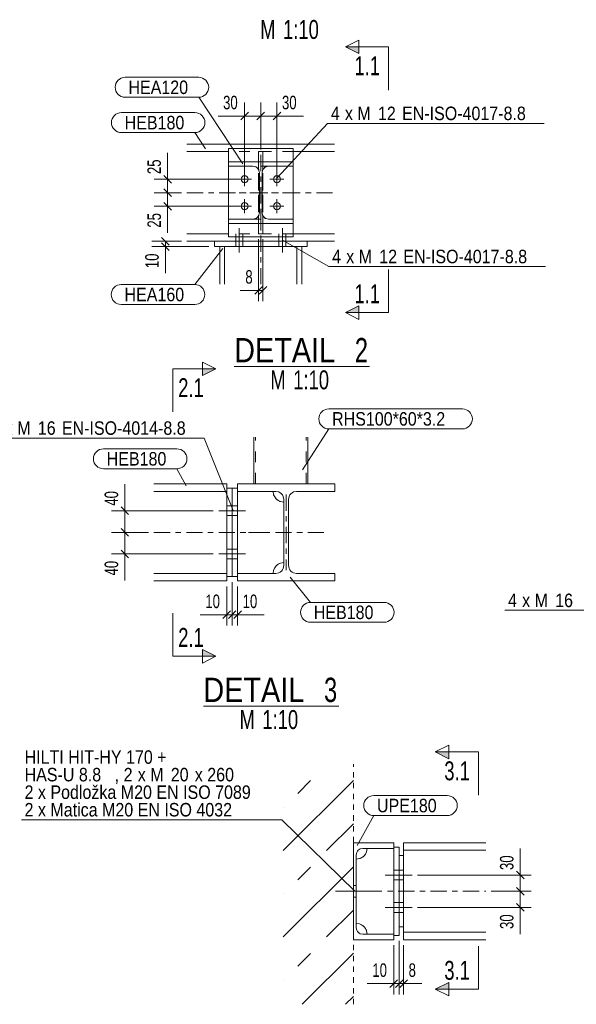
# Model space of a CAD drawing. Header units: millimetres. Extents: x -66 to 775, y -448 to 146.
# Tile 26 of 30: x 519 to 622, y -230 to -47. Entities that reach past the tile are written whole.
import ezdxf

# ---------------------------------------------------------------- set-up
doc = ezdxf.new("R2010")
doc.units = ezdxf.units.MM
for name, pattern in [('XKITLINE00', [0]), ('XKITLINE01', [4, 1, -1, 1, -1]), ('XKITLINE02', [4, 2, -2]), ('XKITLINE03', [6, 3, -1, 1, -1])]:
    doc.linetypes.add(name, pattern=pattern)
for name, color, linetype, lineweight in [('Jiný typ objektu', 7, 'Continuous', 0), ('Kóta', 4, 'Continuous', 0), ('Prvek', 2, 'Continuous', 0), ('Značka prvku', 2, 'Continuous', 0), ('Značka šroubu', 4, 'Continuous', 0), ('Řez', 7, 'Continuous', 0), ('Šroub', 3, 'Continuous', 0)]:
    doc.layers.add(name, color=color, linetype=linetype, lineweight=lineweight)
doc.styles.add('ARIAL', font='arial.ttf')
doc.styles.add('ARIAL_NARROW', font='ARIALN.TTF')

msp = doc.modelspace()

# ---------------------------------------------------------------- hatches: boundary and pattern name
at = {"layer": 'Řez'}
for points in [[(582.16, -53.43), (579.66, -52.18), (582.16, -52.18)], [(582.16, -101.41), (579.66, -101.41), (582.16, -100.16)], [(553.18, -111.81), (555.68, -111.81), (553.18, -113.06)], [(553.18, -163.82), (555.68, -165.07), (553.18, -165.07)], [(598.8, -184.03), (596.3, -182.78), (598.8, -182.78)], [(598.8, -226.73), (596.3, -226.73), (598.8, -225.48)]]:
    msp.add_hatch(color=6, dxfattribs=at).paths.add_polyline_path(points, flags=17)

# ---------------------------------------------------------------- linework, layer by layer
at = {"layer": 'Jiný typ objektu', "color": 6, "linetype": 'XKITLINE00', "lineweight": 0}
for p, q in [((559.05, -111.36), (584.15, -111.36)), ((553.34, -174.28), (578.43, -174.28))]:
    msp.add_line(p, q, dxfattribs=at)
at = {"layer": 'Kóta', "color": 7, "linetype": 'XKITLINE00', "lineweight": 0}
for p, q in [((560.98, -75.69), (560.98, -62.49)), ((563.98, -71.19), (563.98, -62.49)), ((563.98, -71.19), (563.98, -62.49)), ((566.98, -75.69), (566.98, -62.49)), ((560.98, -64.99), (556.06, -64.99)), ((560.98, -64.99), (556.06, -64.99)), ((561.68, -64.28), (560.27, -65.69)), ((560.98, -64.99), (563.98, -64.99)), ((564.68, -64.28), (563.27, -65.69)), ((564.68, -64.28), (563.27, -65.69)), ((563.98, -64.99), (566.98, -64.99)), ((567.68, -64.28), (566.27, -65.69)), ((566.98, -64.99), (571.89, -64.99)), ((566.98, -64.99), (571.89, -64.99)), ((546.72, -76.69), (546.72, -71.78)), ((546.72, -76.69), (546.72, -71.78)), ((546.02, -75.98), (547.43, -77.4)), ((559.98, -76.69), (544.22, -76.69)), ((546.72, -79.19), (546.72, -76.69)), ((549.29, -79.19), (544.22, -79.19)), ((549.29, -79.19), (544.22, -79.19)), ((546.02, -78.48), (547.43, -79.9)), ((546.02, -78.48), (547.43, -79.9)), ((546.72, -81.69), (546.72, -79.19)), ((559.98, -81.69), (544.22, -81.69)), ((546.02, -80.98), (547.43, -82.4)), ((546.72, -81.69), (546.72, -86.61)), ((546.72, -81.69), (546.72, -86.61)), ((545.61, -87.48), (547.03, -88.9)), ((549.29, -88.19), (543.82, -88.19)), ((554.38, -89.19), (543.82, -89.19)), ((545.61, -88.48), (547.03, -89.9)), ((546.32, -89.19), (546.32, -88.19)), ((546.32, -89.19), (546.32, -94.11)), ((546.32, -89.19), (546.32, -94.11)), ((563.58, -87.79), (563.58, -99.29)), ((564.38, -87.79), (564.38, -99.29)), ((564.28, -96.59), (562.87, -98)), ((565.08, -96.59), (563.67, -98)), ((563.58, -97.29), (560.18, -97.29)), ((563.58, -97.29), (560.18, -97.29)), ((563.58, -97.29), (564.38, -97.29)), ((538.8, -138.11), (538.8, -133.2)), ((538.8, -138.11), (538.8, -133.2)), ((555.18, -138.11), (536.3, -138.11)), ((538.09, -137.4), (539.5, -138.82)), ((538.8, -142.11), (538.8, -138.11)), ((543.19, -142.11), (536.3, -142.11)), ((543.19, -142.11), (536.3, -142.11)), ((538.09, -141.4), (539.5, -142.82)), ((538.09, -141.4), (539.5, -142.82)), ((538.8, -146.11), (538.8, -142.11)), ((538.09, -145.4), (539.5, -146.82)), ((555.18, -146.11), (536.3, -146.11)), ((538.8, -146.11), (538.8, -151.03)), ((538.8, -146.11), (538.8, -151.03)), ((558.68, -151.31), (558.68, -159.38)), ((558.68, -151.31), (558.68, -159.38)), ((557.68, -152.11), (557.68, -159.38)), ((559.68, -152.11), (559.68, -159.38)), ((558.39, -156.67), (556.98, -158.09)), ((559.39, -156.67), (557.98, -158.09)), ((559.39, -156.67), (557.98, -158.09)), ((560.39, -156.67), (558.98, -158.09)), ((557.68, -157.38), (552.77, -157.38)), ((557.68, -157.38), (552.77, -157.38)), ((557.68, -157.38), (558.68, -157.38)), ((558.68, -157.38), (559.68, -157.38)), ((559.68, -157.38), (564.6, -157.38)), ((559.68, -157.38), (564.6, -157.38)), ((612.05, -205.59), (612.05, -200.68)), ((612.05, -205.59), (612.05, -200.68)), ((593.03, -205.59), (614.05, -205.59)), ((611.34, -204.88), (612.76, -206.3)), ((612.05, -208.59), (612.05, -205.59)), ((611.34, -207.88), (612.76, -209.3)), ((611.34, -207.88), (612.76, -209.3)), ((606.65, -208.59), (614.05, -208.59)), ((606.65, -208.59), (614.05, -208.59)), ((612.05, -211.59), (612.05, -208.59)), ((611.34, -210.88), (612.76, -212.3)), ((593.03, -211.59), (614.05, -211.59)), ((612.05, -211.59), (612.05, -216.51)), ((612.05, -211.59), (612.05, -216.51)), ((588.63, -218.59), (588.63, -227.69)), ((589.63, -217.79), (589.63, -227.69)), ((589.63, -217.79), (589.63, -227.69)), ((590.43, -218.59), (590.43, -227.69)), ((588.63, -225.69), (583.72, -225.69)), ((588.63, -225.69), (583.72, -225.69)), ((589.34, -224.98), (587.92, -226.4)), ((588.63, -225.69), (589.63, -225.69)), ((590.34, -224.98), (588.92, -226.4)), ((590.34, -224.98), (588.92, -226.4)), ((589.63, -225.69), (590.43, -225.69)), ((591.14, -224.98), (589.72, -226.4)), ((590.43, -225.69), (593.82, -225.69)), ((590.43, -225.69), (593.82, -225.69))]:
    msp.add_line(p, q, dxfattribs=at)
at = {"layer": 'Kóta', "color": 3}
for p in [(560.98, -64.99), (563.98, -64.99), (563.98, -64.99), (566.98, -64.99), (546.72, -76.69), (546.72, -79.19), (546.72, -79.19), (546.72, -81.69), (546.32, -88.19), (546.32, -89.19), (563.58, -97.29), (564.38, -97.29), (538.8, -138.11), (538.8, -142.11), (538.8, -142.11), (538.8, -146.11), (557.68, -157.38), (558.68, -157.38), (558.68, -157.38), (559.68, -157.38), (612.05, -205.59), (612.05, -208.59), (612.05, -208.59), (612.05, -211.59), (588.63, -225.69), (589.63, -225.69), (589.63, -225.69), (590.43, -225.69)]:
    msp.add_point(p, dxfattribs=at)
at = {"layer": 'Prvek', "color": 3, "linetype": 'XKITLINE00', "lineweight": 0}
for p, q in [((577.66, -70.19), (550.29, -70.19)), ((569.98, -70.99), (557.98, -70.99)), ((557.98, -73.49), (557.98, -70.99)), ((569.98, -73.49), (569.98, -70.99)), ((557.98, -71.59), (550.29, -71.59)), ((577.66, -71.59), (569.98, -71.59)), ((557.98, -73.49), (557.98, -74.29)), ((557.98, -73.49), (569.98, -73.49)), ((557.98, -74.29), (562.53, -74.29)), ((557.98, -74.29), (557.98, -84.09)), ((562.53, -74.29), (562.99, -74.38)), ((564.97, -74.38), (565.43, -74.29)), ((565.43, -74.29), (569.98, -74.29)), ((569.98, -74.29), (569.98, -73.49)), ((569.98, -84.09), (569.98, -74.29)), ((563.63, -75.03), (563.73, -75.49)), ((563.73, -82.89), (563.73, -75.49)), ((564.23, -75.49), (564.32, -75.03)), ((564.23, -82.89), (564.23, -75.49)), ((563.73, -82.89), (563.63, -83.35)), ((564.32, -83.35), (564.23, -82.89)), ((562.53, -84.09), (557.98, -84.09)), ((557.98, -84.09), (557.98, -84.89)), ((557.98, -84.89), (569.98, -84.89)), ((557.98, -87.39), (557.98, -84.89)), ((562.99, -84), (562.53, -84.09)), ((565.43, -84.09), (564.97, -84)), ((569.98, -84.09), (565.43, -84.09)), ((569.98, -84.89), (569.98, -84.09)), ((569.98, -87.39), (569.98, -84.89)), ((557.98, -86.79), (550.29, -86.79)), ((569.98, -87.39), (557.98, -87.39)), ((577.66, -86.79), (569.98, -86.79)), ((577.66, -88.19), (550.29, -88.19)), ((572.58, -88.19), (555.38, -88.19)), ((555.38, -88.19), (555.38, -89.19)), ((572.58, -89.19), (555.38, -89.19)), ((556.38, -96.15), (556.38, -89.19)), ((557.28, -89.19), (557.28, -96.15)), ((570.68, -96.15), (570.68, -89.19)), ((571.58, -89.19), (571.58, -96.15)), ((572.58, -88.19), (572.58, -89.19)), ((562.68, -133.11), (562.68, -124.5)), ((572.68, -124.5), (572.68, -133.11)), ((557.68, -133.11), (544.19, -133.11)), ((557.68, -134.51), (557.68, -133.11)), ((559.68, -134.51), (559.68, -133.11)), ((559.68, -133.11), (577.68, -133.11)), ((577.68, -133.11), (577.68, -134.51)), ((557.68, -134.51), (544.19, -134.51)), ((557.68, -150.31), (557.68, -133.91)), ((557.68, -133.91), (558.68, -133.91)), ((558.68, -150.31), (558.68, -133.91)), ((558.68, -133.91), (559.68, -133.91)), ((558.68, -133.91), (558.68, -150.31)), ((559.68, -134.51), (566.76, -134.51)), ((559.68, -149.71), (559.68, -134.51)), ((566.36, -135.13), (566.26, -134.51)), ((566.76, -134.51), (567.33, -134.63)), ((570.03, -134.63), (570.61, -134.51)), ((577.68, -134.51), (570.61, -134.51)), ((568.26, -136.51), (567.64, -136.41)), ((568.14, -135.44), (568.26, -136.01)), ((568.26, -148.21), (568.26, -136.01)), ((569.11, -136.01), (569.22, -135.44)), ((569.11, -148.21), (569.11, -136.01)), ((567.64, -147.81), (568.26, -147.71)), ((566.26, -149.71), (566.36, -149.09)), ((568.26, -148.21), (568.14, -148.79)), ((569.22, -148.79), (569.11, -148.21)), ((544.19, -149.71), (557.68, -149.71)), ((557.68, -151.11), (544.19, -151.11)), ((557.68, -151.11), (557.68, -149.71)), ((558.68, -150.31), (557.68, -150.31)), ((559.68, -150.31), (558.68, -150.31)), ((559.68, -151.11), (559.68, -149.71)), ((559.68, -149.71), (566.76, -149.71)), ((577.68, -151.11), (559.68, -151.11)), ((567.33, -149.6), (566.76, -149.71)), ((570.61, -149.71), (570.03, -149.6)), ((570.61, -149.71), (577.68, -149.71)), ((577.68, -149.71), (577.68, -151.11)), ((581.13, -217.59), (581.13, -199.59)), ((581.13, -199.59), (588.63, -199.59)), ((588.63, -199.59), (588.63, -200.64)), ((588.63, -200.39), (589.63, -200.39)), ((589.63, -216.79), (589.63, -200.39)), ((605.65, -199.59), (590.43, -199.59)), ((590.43, -199.59), (590.43, -201.92)), ((581.68, -201.84), (581.77, -201.38)), ((581.68, -215.34), (581.68, -201.84)), ((582.42, -200.73), (582.88, -200.64)), ((588.63, -200.64), (582.88, -200.64)), ((583.68, -200.64), (583.58, -201.26)), ((588.63, -216.54), (588.63, -200.64)), ((589.63, -215.19), (589.63, -201.99)), ((589.63, -201.99), (590.43, -201.99)), ((590.43, -200.99), (605.65, -200.99)), ((590.43, -201.99), (590.43, -201.92)), ((590.43, -215.19), (590.43, -201.99)), ((582.3, -202.54), (581.68, -202.64)), ((581.68, -214.54), (582.3, -214.64)), ((589.63, -215.19), (590.43, -215.19)), ((590.43, -217.59), (590.43, -215.19)), ((581.77, -215.8), (581.68, -215.34)), ((582.88, -216.54), (582.42, -216.45)), ((582.88, -216.54), (588.63, -216.54)), ((583.58, -215.92), (583.68, -216.54)), ((588.63, -216.54), (588.63, -217.59)), ((588.63, -216.79), (589.63, -216.79)), ((590.43, -216.19), (605.65, -216.19)), ((588.63, -217.59), (581.13, -217.59)), ((590.43, -217.59), (605.65, -217.59))]:
    msp.add_line(p, q, dxfattribs=at)
at = {"layer": 'Prvek', "color": 7, "linetype": 'XKITLINE02', "lineweight": 0}
for p, q in [((569.98, -70.99), (557.98, -70.99)), ((557.98, -70.99), (557.98, -87.39)), ((569.98, -87.39), (569.98, -70.99)), ((569.98, -71.59), (557.98, -71.59)), ((564.38, -71.59), (563.58, -71.59)), ((563.58, -71.59), (563.58, -86.79)), ((563.58, -86.79), (563.58, -71.59)), ((563.58, -71.59), (564.38, -71.59)), ((564.38, -86.79), (564.38, -71.59)), ((564.38, -71.59), (564.38, -86.79)), ((557.98, -74.29), (557.98, -73.49)), ((557.98, -73.49), (569.98, -73.49)), ((569.98, -73.49), (557.98, -73.49)), ((557.98, -73.49), (557.98, -74.29)), ((557.98, -84.89), (557.98, -73.49)), ((562.53, -74.29), (557.98, -74.29)), ((557.98, -74.29), (562.53, -74.29)), ((569.98, -74.29), (557.98, -74.29)), ((569.98, -74.29), (557.98, -74.29)), ((557.98, -74.29), (557.98, -84.09)), ((562.99, -74.38), (562.53, -74.29)), ((562.53, -74.29), (562.99, -74.38)), ((565.43, -74.29), (564.97, -74.38)), ((564.97, -74.38), (565.43, -74.29)), ((565.43, -74.29), (569.98, -74.29)), ((565.43, -74.29), (569.98, -74.29)), ((569.98, -73.49), (569.98, -74.29)), ((569.98, -74.29), (569.98, -73.49)), ((569.98, -84.89), (569.98, -73.49)), ((569.98, -84.09), (569.98, -74.29)), ((563.73, -75.49), (563.63, -75.03)), ((563.63, -75.03), (563.73, -75.49)), ((563.73, -82.89), (563.73, -75.49)), ((563.73, -82.89), (563.73, -75.49)), ((564.32, -75.03), (564.23, -75.49)), ((564.23, -75.49), (564.32, -75.03)), ((564.23, -82.89), (564.23, -75.49)), ((564.23, -82.89), (564.23, -75.49)), ((563.63, -83.35), (563.73, -82.89)), ((563.73, -82.89), (563.63, -83.35)), ((564.23, -82.89), (564.32, -83.35)), ((564.32, -83.35), (564.23, -82.89)), ((557.98, -84.89), (557.98, -84.09)), ((557.98, -84.09), (562.53, -84.09)), ((562.53, -84.09), (557.98, -84.09)), ((557.98, -84.09), (557.98, -84.89)), ((557.98, -84.09), (569.98, -84.09)), ((557.98, -84.09), (569.98, -84.09)), ((569.98, -84.89), (557.98, -84.89)), ((557.98, -84.89), (569.98, -84.89)), ((562.53, -84.09), (562.99, -84)), ((562.99, -84), (562.53, -84.09)), ((564.97, -84), (565.43, -84.09)), ((565.43, -84.09), (564.97, -84)), ((565.43, -84.09), (569.98, -84.09)), ((569.98, -84.09), (565.43, -84.09)), ((569.98, -84.09), (569.98, -84.89)), ((569.98, -84.89), (569.98, -84.09)), ((569.98, -86.79), (557.98, -86.79)), ((557.98, -87.39), (569.98, -87.39)), ((563.58, -86.79), (564.38, -86.79)), ((564.38, -86.79), (563.58, -86.79)), ((556.38, -89.19), (571.58, -89.19)), ((563, -133.11), (563, -124.5)), ((572.36, -133.11), (572.36, -124.5)), ((572.68, -133.11), (562.68, -133.11)), ((557.68, -149.71), (557.68, -134.51)), ((559.68, -134.51), (559.68, -133.91)), ((566.26, -134.51), (559.68, -134.51)), ((559.68, -149.71), (559.68, -134.51)), ((566.26, -134.51), (566.36, -135.13)), ((567.64, -136.41), (568.26, -136.51)), ((568.26, -147.71), (568.26, -136.51)), ((568.26, -147.71), (567.64, -147.81)), ((557.68, -149.71), (557.68, -148.79)), ((566.36, -149.09), (566.26, -149.71)), ((566.26, -149.71), (559.68, -149.71)), ((559.68, -150.31), (559.68, -149.71)), ((588.63, -200.64), (588.63, -200.39)), ((583.58, -201.26), (583.68, -200.64)), ((583.68, -200.64), (588.63, -200.64)), ((588.63, -216.54), (588.63, -200.64)), ((590.43, -216.19), (590.43, -201.99)), ((581.68, -202.64), (582.3, -202.54)), ((581.68, -214.54), (581.68, -202.64)), ((582.3, -214.64), (581.68, -214.54)), ((583.68, -216.54), (583.58, -215.92)), ((583.68, -216.54), (588.63, -216.54)), ((588.63, -216.79), (588.63, -216.54))]:
    msp.add_line(p, q, dxfattribs=at)
at = {"layer": 'Prvek', "color": 7, "linetype": 'XKITLINE03', "lineweight": 0}
for p, q in [((563.98, -72.19), (563.98, -86.19)), ((563.98, -72.19), (563.98, -86.19)), ((550.29, -79.19), (577.66, -79.19)), ((570.98, -79.19), (556.98, -79.19)), ((570.98, -79.19), (556.98, -79.19)), ((563.98, -96.15), (563.98, -82.19)), ((568.68, -135.11), (568.68, -149.11)), ((544.19, -142.11), (564.68, -142.11)), ((575.68, -142.11), (561.68, -142.11)), ((583.43, -208.59), (605.65, -208.59))]:
    msp.add_line(p, q, dxfattribs=at)
at = {"layer": 'Prvek', "color": 7, "linetype": 'XKITLINE01', "lineweight": 0}
msp.add_line((581.13, -229.52), (581.13, -185.04), dxfattribs=at)
at = {"layer": 'Prvek', "color": 7, "linetype": 'XKITLINE00', "lineweight": 0}
for p, q in [((568.15, -201.04), (581.13, -188.07)), ((570.85, -190.45), (573.2, -188.1)), ((568.15, -193.04), (568.15, -193.04)), ((576.15, -201.04), (581.13, -196.07)), ((568.15, -201.04), (568.15, -201.04)), ((568.15, -217.04), (581.13, -204.07)), ((570.85, -206.45), (573.2, -204.1)), ((568.15, -209.04), (568.15, -209.04)), ((576.15, -217.04), (581.13, -212.07)), ((568.15, -217.04), (568.15, -217.04)), ((570.85, -222.45), (573.2, -220.1)), ((571.67, -229.52), (581.13, -220.07)), ((568.15, -225.04), (568.15, -225.04)), ((579.67, -229.52), (581.13, -228.07))]:
    msp.add_line(p, q, dxfattribs=at)
at = {"layer": 'Prvek', "color": 7, "linetype": 'XKITLINE02', "lineweight": 0}
for centre, radius, start, end in [((562.53, -75.49), 1.2, 22.5, 67.5), ((562.53, -75.49), 1.2, 22.5, 67.5), ((565.43, -75.49), 1.2, 112.5, 157.5), ((565.43, -75.49), 1.2, 112.5, 157.5), ((562.53, -82.89), 1.2, 292.5, 337.5), ((562.53, -82.89), 1.2, 292.5, 337.5), ((565.43, -82.89), 1.2, 202.5, 247.5), ((565.43, -82.89), 1.2, 202.5, 247.5), ((568.26, -134.51), 2, 198, 252), ((568.26, -149.71), 2, 108, 162), ((581.68, -200.64), 2, 288, 342), ((581.68, -216.54), 2, 18, 72)]:
    msp.add_arc(centre, radius, start, end, dxfattribs=at)
at = {"layer": 'Prvek', "color": 3, "linetype": 'XKITLINE00', "lineweight": 0}
for centre, radius, start, end in [((562.53, -75.49), 1.2, 22.5, 67.5), ((565.43, -75.49), 1.2, 112.5, 157.5), ((562.53, -82.89), 1.2, 292.5, 337.5), ((565.43, -82.89), 1.2, 202.5, 247.5), ((566.76, -136.01), 1.5, 22.5, 67.5), ((570.61, -136.01), 1.5, 112.5, 157.5), ((568.26, -134.51), 2, 198, 252), ((568.26, -149.71), 2, 108, 162), ((566.76, -148.21), 1.5, 292.5, 337.5), ((570.61, -148.21), 1.5, 202.5, 247.5), ((582.88, -201.84), 1.2, 112.5, 157.5), ((581.68, -200.64), 2, 288, 342), ((581.68, -216.54), 2, 18, 72), ((582.88, -215.34), 1.2, 202.5, 247.5)]:
    msp.add_arc(centre, radius, start, end, dxfattribs=at)
at = {"layer": 'Značka prvku', "color": 7, "linetype": 'XKITLINE00', "lineweight": 0}
for p, q in [((538.86, -57.82), (552.48, -57.82)), ((538.86, -61.52), (552.48, -61.52)), ((560.65, -73.87), (552.48, -61.52)), ((538.16, -64.36), (551.78, -64.36)), ((538.16, -68.06), (551.78, -68.06)), ((553.76, -71.07), (551.78, -68.06)), ((556.94, -89.54), (551.75, -96.2)), ((538.13, -96.2), (551.75, -96.2)), ((538.13, -99.9), (551.75, -99.9)), ((576.59, -119.24), (601.33, -119.24)), ((571.69, -130.53), (576.59, -122.94)), ((576.59, -122.94), (601.33, -122.94)), ((534.83, -126.63), (548.45, -126.63)), ((534.83, -130.33), (548.45, -130.33)), ((550.13, -133.46), (548.45, -130.33)), ((569.43, -150.4), (573.2, -155.07)), ((573.2, -155.07), (586.82, -155.07)), ((573.2, -158.77), (586.82, -158.77)), ((584.91, -190.86), (598.53, -190.86)), ((581.81, -200.09), (584.91, -194.56)), ((584.91, -194.56), (598.53, -194.56))]:
    msp.add_line(p, q, dxfattribs=at)
for centre, start, end in [((538.86, -59.67), 90, 270), ((552.48, -59.67), 270, 90), ((538.16, -66.21), 90, 270), ((551.78, -66.21), 270, 90), ((538.13, -98.05), 90, 270), ((551.75, -98.05), 270, 90), ((576.59, -121.09), 90, 270), ((601.33, -121.09), 270, 90), ((534.83, -128.48), 90, 270), ((548.45, -128.48), 270, 90), ((573.2, -156.92), 90, 270), ((586.82, -156.92), 270, 90), ((584.91, -192.71), 90, 270), ((598.53, -192.71), 270, 90)]:
    msp.add_arc(centre, 1.85, start, end, dxfattribs=at)
at = {"layer": 'Značka šroubu', "color": 7, "linetype": 'XKITLINE00', "lineweight": 0}
for p, q in [((567.02, -76.45), (576.36, -66.35)), ((576.36, -66.35), (616.5, -66.35)), ((567.98, -87.99), (576.6, -92.86)), ((576.6, -92.86), (616.74, -92.86)), ((513.34, -124.64), (553.48, -124.64)), ((558.85, -138.08), (553.48, -124.64)), ((609.19, -156.55), (649.33, -156.55)), ((519.62, -195.33), (567.9, -195.33)), ((581.41, -208.59), (567.9, -195.33))]:
    msp.add_line(p, q, dxfattribs=at)
at = {"layer": 'Řez', "color": 6, "linetype": 'XKITLINE00', "lineweight": 0}
for p, q in [((579.66, -52.18), (582.16, -50.93)), ((582.16, -53.43), (582.16, -50.93)), ((579.66, -52.18), (582.16, -53.43)), ((587.66, -52.18), (579.66, -52.18)), ((587.66, -52.18), (587.66, -60.18)), ((587.66, -101.41), (587.66, -93.41)), ((579.66, -101.41), (582.16, -100.16)), ((582.16, -100.16), (582.16, -102.66)), ((582.16, -102.66), (579.66, -101.41)), ((587.66, -101.41), (579.66, -101.41)), ((553.18, -113.06), (553.18, -110.56)), ((553.18, -110.56), (555.68, -111.81)), ((547.68, -111.81), (547.68, -119.81)), ((547.68, -111.81), (555.68, -111.81)), ((555.68, -111.81), (553.18, -113.06)), ((547.68, -165.07), (547.68, -157.07)), ((555.68, -165.07), (553.18, -163.82)), ((553.18, -163.82), (553.18, -166.32)), ((547.68, -165.07), (555.68, -165.07)), ((555.68, -165.07), (553.18, -166.32)), ((596.3, -182.78), (598.8, -181.53)), ((598.8, -184.03), (598.8, -181.53)), ((596.3, -182.78), (598.8, -184.03)), ((604.3, -182.78), (596.3, -182.78)), ((604.3, -182.78), (604.3, -190.78)), ((604.3, -226.73), (604.3, -218.73)), ((596.3, -226.73), (598.8, -225.48)), ((598.8, -225.48), (598.8, -227.98)), ((598.8, -227.98), (596.3, -226.73)), ((604.3, -226.73), (596.3, -226.73))]:
    msp.add_line(p, q, dxfattribs=at)
at = {"layer": 'Šroub', "color": 7, "linetype": 'XKITLINE00', "lineweight": 0}
for p, q in [((560.98, -77.99), (560.98, -75.39)), ((560.98, -75.39), (560.98, -76.26)), ((566.98, -77.99), (566.98, -75.39)), ((566.98, -75.39), (566.98, -76.26)), ((559.68, -76.69), (562.28, -76.69)), ((559.68, -76.69), (560.54, -76.69)), ((560.98, -77.99), (560.98, -77.13)), ((562.28, -76.69), (561.41, -76.69)), ((565.68, -76.69), (568.28, -76.69)), ((565.68, -76.69), (566.54, -76.69)), ((566.98, -77.99), (566.98, -77.13)), ((568.28, -76.69), (567.41, -76.69)), ((559.68, -81.69), (562.28, -81.69)), ((559.68, -81.69), (560.54, -81.69)), ((560.98, -82.99), (560.98, -80.39)), ((560.98, -80.39), (560.98, -81.26)), ((562.28, -81.69), (561.41, -81.69)), ((565.68, -81.69), (568.28, -81.69)), ((565.68, -81.69), (566.54, -81.69)), ((566.98, -82.99), (566.98, -80.39)), ((566.98, -80.39), (566.98, -81.26)), ((568.28, -81.69), (567.41, -81.69)), ((560.98, -82.99), (560.98, -82.13)), ((566.98, -82.99), (566.98, -82.13)), ((559.33, -86.79), (559.33, -88.19)), ((559.98, -85.74), (559.98, -90.24)), ((560.63, -86.79), (560.63, -88.19)), ((567.33, -86.79), (567.33, -88.19)), ((567.98, -85.74), (567.98, -90.24)), ((568.63, -86.79), (568.63, -88.19)), ((559.33, -88.19), (559.33, -89.19)), ((560.63, -88.19), (560.63, -89.19)), ((567.33, -88.19), (567.33, -89.19)), ((568.63, -88.19), (568.63, -89.19)), ((561.18, -138.11), (556.18, -138.11)), ((558.68, -137.21), (557.68, -137.21)), ((559.68, -137.21), (558.68, -137.21)), ((558.68, -139.01), (557.68, -139.01)), ((559.68, -139.01), (558.68, -139.01)), ((558.68, -145.21), (557.68, -145.21)), ((559.68, -145.21), (558.68, -145.21)), ((561.18, -146.11), (556.18, -146.11)), ((558.68, -147.01), (557.68, -147.01)), ((559.68, -147.01), (558.68, -147.01)), ((587.03, -205.59), (592.03, -205.59)), ((588.63, -204.69), (589.63, -204.69)), ((589.63, -204.69), (590.43, -204.69)), ((581.13, -207.49), (581.68, -207.49)), ((588.63, -206.49), (589.63, -206.49)), ((589.63, -206.49), (590.43, -206.49)), ((577.81, -208.59), (585.01, -208.59)), ((581.13, -209.69), (581.68, -209.69)), ((588.63, -210.69), (589.63, -210.69)), ((589.63, -210.69), (590.43, -210.69)), ((587.03, -211.59), (592.03, -211.59)), ((588.63, -212.49), (589.63, -212.49)), ((589.63, -212.49), (590.43, -212.49))]:
    msp.add_line(p, q, dxfattribs=at)
at = {"layer": 'Šroub', "color": 7, "linetype": 'XKITLINE02', "lineweight": 0}
for p, q in [((559.33, -86.79), (559.33, -88.19)), ((559.98, -85.74), (559.98, -90.24)), ((560.63, -86.79), (560.63, -88.19)), ((567.33, -86.79), (567.33, -88.19)), ((567.98, -85.74), (567.98, -90.24)), ((568.63, -86.79), (568.63, -88.19)), ((559.33, -88.19), (559.33, -89.19)), ((560.63, -88.19), (560.63, -89.19)), ((567.33, -88.19), (567.33, -89.19)), ((568.63, -88.19), (568.63, -89.19)), ((561.18, -138.11), (556.18, -138.11)), ((558.68, -137.21), (557.68, -137.21)), ((559.68, -137.21), (558.68, -137.21)), ((558.68, -139.01), (557.68, -139.01)), ((559.68, -139.01), (558.68, -139.01)), ((558.68, -145.21), (557.68, -145.21)), ((559.68, -145.21), (558.68, -145.21)), ((561.18, -146.11), (556.18, -146.11)), ((558.68, -147.01), (557.68, -147.01)), ((559.68, -147.01), (558.68, -147.01)), ((587.03, -205.59), (592.03, -205.59)), ((588.63, -204.69), (589.63, -204.69)), ((589.63, -204.69), (590.43, -204.69)), ((581.13, -207.49), (581.68, -207.49)), ((588.63, -206.49), (589.63, -206.49)), ((589.63, -206.49), (590.43, -206.49)), ((577.81, -208.59), (585.01, -208.59)), ((581.13, -209.69), (581.68, -209.69)), ((588.63, -210.69), (589.63, -210.69)), ((589.63, -210.69), (590.43, -210.69)), ((587.03, -211.59), (592.03, -211.59)), ((588.63, -212.49), (589.63, -212.49)), ((589.63, -212.49), (590.43, -212.49))]:
    msp.add_line(p, q, dxfattribs=at)
at = {"layer": 'Šroub', "color": 7, "linetype": 'XKITLINE00', "lineweight": 0}
for centre in [(560.98, -76.69), (566.98, -76.69), (560.98, -81.69), (566.98, -81.69)]:
    msp.add_circle(centre, 0.65, dxfattribs=at)

# ---------------------------------------------------------------- texts
at = {"layer": 'Jiný typ objektu', "color": 3, "style": 'ARIAL_NARROW', "width": 0.85}
for s, p in [('M', (563.87, -50.71)), ('1:10', (568.11, -50.71)), ('M', (565.75, -115.61)), ('1:10', (569.99, -115.61)), ('M', (560.04, -178.53)), ('1:10', (564.28, -178.53))]:
    msp.add_text(s, height=3.5, dxfattribs=at).set_placement(p)
at = {"layer": 'Jiný typ objektu', "color": 6, "width": 0.85}
for s, style, p in [('DETAIL', 'ARIAL', (559.05, -110.61)), ('2', 'ARIAL_NARROW', (581.41, -110.61)), ('DETAIL', 'ARIAL', (553.34, -173.53)), ('3', 'ARIAL_NARROW', (575.7, -173.53))]:
    msp.add_text(s, height=4.5, dxfattribs=dict(at, style=style)).set_placement(p)
at = {"layer": 'Kóta', "color": 3, "style": 'ARIAL_NARROW', "width": 0.85}
for s, p in [('30', (557, -63.74)), ('30', (567.91, -63.74)), ('8', (561.12, -96.04)), ('10', (553.71, -156.13)), ('10', (560.62, -156.13)), ('10', (584.65, -224.44)), ('8', (591.37, -224.44))]:
    msp.add_text(s, height=2.5, dxfattribs=at).set_placement(p)
for s, p in [('25', (545.47, -75.75)), ('25', (545.47, -85.67)), ('10', (545.07, -93.17)), ('40', (537.55, -137.17)), ('40', (537.55, -150.09)), ('30', (610.8, -204.65)), ('30', (610.8, -215.57))]:
    msp.add_text(s, height=2.5, rotation=90.0002, dxfattribs=at).set_placement(p)
at = {"layer": 'Značka prvku', "color": 3, "style": 'ARIAL', "width": 0.85}
for s, p in [('HEA120', (539.46, -60.92)), ('HEB180', (538.76, -67.46)), ('HEA160', (538.73, -99.3)), ('RHS100*60*3.2', (577.19, -122.34)), ('HEB180', (535.43, -129.73)), ('HEB180', (573.8, -158.17)), ('UPE180', (585.51, -193.96))]:
    msp.add_text(s, height=2.5, dxfattribs=at).set_placement(p)
at = {"layer": 'Značka šroubu', "color": 3, "style": 'ARIAL', "width": 0.85}
for s, p in [('4', (576.96, -65.75)), ('x M', (579.57, -65.75)), ('12', (585.69, -65.75)), ('EN-ISO-4017-8.8', (590.15, -65.75)), ('4', (577.2, -92.26)), ('x M', (579.81, -92.26)), ('12', (585.93, -92.26)), ('EN-ISO-4017-8.8', (590.39, -92.26)), ('x M', (516.55, -124.04)), ('16', (522.67, -124.04)), ('EN-ISO-4014-8.8', (527.13, -124.04)), ('4', (609.79, -155.95)), ('x M', (612.4, -155.95)), ('16', (618.52, -155.95)), ('HILTI HIT-HY 170 +', (520.22, -184.98)), ('HAS-U 8.8', (520.22, -188.23)), ('2', (538.58, -188.23)), ('x M', (541.19, -188.23)), ('20', (547.31, -188.23)), ('x 260', (551.76, -188.23)), (',', (536.9, -188.23)), ('2 x Podložka M20 EN ISO 7089', (520.22, -191.48)), ('2 x Matica M20 EN ISO 4032', (520.22, -194.73))]:
    msp.add_text(s, height=2.5, dxfattribs=at).set_placement(p)
at = {"layer": 'Řez', "color": 6, "style": 'ARIAL_NARROW', "width": 0.85}
for s, p in [('1.1', (581.34, -57.43)), ('1.1', (581.34, -99.66)), ('2.1', (548.68, -117.06)), ('2.1', (548.68, -163.32)), ('3.1', (597.98, -188.03)), ('3.1', (597.98, -224.98))]:
    msp.add_text(s, height=3.5, dxfattribs=at).set_placement(p)

doc.saveas('drawing.dxf')
